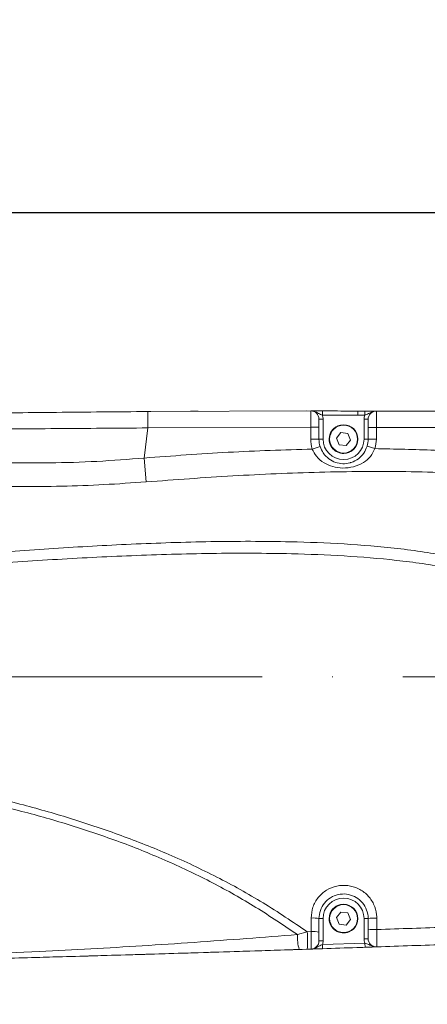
# Model space of a CAD drawing. Header units: millimetres. Extents: x 35469 to 44263, y -24881 to -16268.
# Tile 83 of 231: x 39683 to 39782, y -17989 to -17749. Entities that reach past the tile are written whole.
import ezdxf

# ---------------------------------------------------------------- set-up
doc = ezdxf.new("R2010")
doc.units = ezdxf.units.MM
doc.header["$LTSCALE"] = 0.3175
doc.linetypes.add('ACAD_ISO10W100', pattern=[18, 12, -3, 0, -3])
for name, color, linetype, lineweight in [('1轮廓实线层', 7, 'Continuous', 18), ('7标注层', 4, 'Continuous', 13), ('中心线', 4, 'ACAD_ISO10W100', 20)]:
    doc.layers.add(name, color=color, linetype=linetype, lineweight=lineweight)
doc.styles.add('标准汉字', font='gbenor.shx', dxfattribs={"bigfont": 'gbcbig.shx'})
doc.dimstyles.new('M1：18', dxfattribs={"dimscale": 18, "dimtxt": 3.5, "dimasz": 2.5, "dimexe": 2, "dimexo": 0, "dimgap": 1.5, "dimtad": 1, "dimdec": 1, "dimdsep": 46, "dimtxsty": '标准汉字', "dimcen": 5, "dimdle": 5, "dimclrd": 1, "dimclre": 1, "dimclrt": 256, "dimadec": 4, "dimazin": 2, "dimtfac": 1, "dimtdec": 1, "dimtmove": 0, "dimatfit": 3, "dimfxl": 1, "dimtolj": 1, "dimarcsym": 0})

# ---------------------------------------------------------------- blocks, each defined once
blk = doc.blocks.new('*D28')
at = {"layer": '7标注层', "color": 1, "lineweight": -2, "ltscale": 18, "transparency": 16777216}
for p, q in [((38753.98, -17970.42), (38753.98, -17602.95)), ((39813.98, -17831.5), (39813.98, -17602.95)), ((38798.98, -17638.95), (39768.98, -17638.95))]:
    blk.add_line(p, q, dxfattribs=at)
at = {"layer": '7标注层', "color": 1, "transparency": 16777216}
for points in [[(38798.98, -17631.45), (38798.98, -17646.45), (38753.98, -17638.95)], [(39768.98, -17646.45), (39768.98, -17631.45), (39813.98, -17638.95)]]:
    blk.add_solid(points, dxfattribs=at)
at = {"layer": 'Defpoints', "color": 0, "transparency": 16777216}
for p in [(39813.98, -17638.95), (39813.98, -17831.5), (38753.98, -17970.42)]:
    blk.add_point(p, dxfattribs=at)
at = {"layer": '7标注层', "transparency": 16777216, "insert": (39283.98, -17580.45), "char_height": 63, "attachment_point": 5, "style": '标准汉字'}
blk.add_mtext('\\A1;1060', dxfattribs=at)
blk = doc.blocks.new('*D44')
at = {"layer": '7标注层', "color": 1, "lineweight": -2, "ltscale": 18, "transparency": 16777216}
for p, q in [((37974.46, -17796.16), (40892.23, -17796.16)), ((40856.23, -18794.5), (40856.23, -17841.16)), ((40604.54, -18839.5), (40892.23, -18839.5))]:
    blk.add_line(p, q, dxfattribs=at)
at = {"layer": '7标注层', "color": 1, "transparency": 16777216}
for points in [[(40863.73, -17841.16), (40848.73, -17841.16), (40856.23, -17796.16)], [(40848.73, -18794.5), (40863.73, -18794.5), (40856.23, -18839.5)]]:
    blk.add_solid(points, dxfattribs=at)
at = {"layer": 'Defpoints', "color": 0, "transparency": 16777216}
for p in [(37974.46, -17796.16), (40856.23, -17796.16), (40604.54, -18839.5)]:
    blk.add_point(p, dxfattribs=at)
at = {"layer": '7标注层', "transparency": 16777216, "insert": (40797.73, -18317.83), "char_height": 63, "attachment_point": 5, "rotation": 90, "style": '标准汉字'}
blk.add_mtext('\\A1;1043.3', dxfattribs=at)
blk = doc.blocks.new('*D45')
at = {"layer": '7标注层', "color": 1, "lineweight": -2, "ltscale": 18, "transparency": 16777216}
for p, q in [((38753.98, -16988.93), (41035.05, -16988.93)), ((40999.05, -17033.93), (40999.05, -18794.5)), ((40604.54, -18839.5), (41035.05, -18839.5))]:
    blk.add_line(p, q, dxfattribs=at)
at = {"layer": '7标注层', "color": 1, "transparency": 16777216}
for points in [[(41006.55, -17033.93), (40991.55, -17033.93), (40999.05, -16988.93)], [(40991.55, -18794.5), (41006.55, -18794.5), (40999.05, -18839.5)]]:
    blk.add_solid(points, dxfattribs=at)
at = {"layer": 'Defpoints', "color": 0, "transparency": 16777216}
for p in [(38753.98, -16988.93), (40604.54, -18839.5), (40999.05, -18839.5)]:
    blk.add_point(p, dxfattribs=at)
at = {"layer": '7标注层', "transparency": 16777216, "insert": (40940.55, -17914.21), "char_height": 63, "attachment_point": 5, "rotation": 90, "style": '标准汉字'}
blk.add_mtext('\\A1;1850.6', dxfattribs=at)

msp = doc.modelspace()

# ---------------------------------------------------------------- linework, layer by layer
at = {"layer": '1轮廓实线层', "ltscale": 18}
for p, q in [((39708.009, -17844.819), (39705.415, -17844.843)), ((39714.95, -17844.763), (39708.009, -17844.819)), ((39714.224, -17844.766), (39753.988, -17844.604)), ((39714.257, -17848.766), (39714.224, -17844.766)), ((39724.672, -17844.69), (39726.476, -17844.676)), ((39765.438, -17844.666), (39752.961, -17844.608)), ((39756.818, -17844.613), (39756.814, -17845.613)), ((39765.438, -17844.666), (39767.154, -17844.666)), ((39767.154, -17844.666), (39767.154, -17845.666)), ((39769.983, -17844.666), (39769.983, -17848.666)), ((39769.983, -17844.666), (39838.063, -17844.666)), ((39755.983, -17846.604), (39755.983, -17848.604)), ((39756.983, -17846.604), (39755.983, -17846.604)), ((39756.983, -17846.604), (39756.983, -17851.495)), ((39767.154, -17845.666), (39765.433, -17845.666)), ((39766.983, -17846.666), (39767.983, -17846.666)), ((39766.983, -17851.495), (39766.983, -17846.666)), ((39767.983, -17848.666), (39767.983, -17846.666)), ((39714.257, -17848.766), (39713.351, -17856.118)), ((39753.983, -17848.604), (39714.257, -17848.766)), ((39755.983, -17848.604), (39753.983, -17848.604)), ((39753.983, -17851.495), (39753.983, -17848.604)), ((39755.983, -17848.604), (39755.983, -17851.495)), ((39761.326, -17849.906), (39760.278, -17851.269)), ((39763.031, -17850.132), (39761.326, -17849.906)), ((39767.983, -17851.495), (39767.983, -17848.666)), ((39767.983, -17848.666), (39769.983, -17848.666)), ((39838.063, -17848.666), (39769.983, -17848.666)), ((39769.983, -17848.666), (39769.983, -17851.495)), ((39755.983, -17851.495), (39753.983, -17851.495)), ((39756.983, -17851.495), (39755.983, -17851.495)), ((39760.278, -17851.269), (39760.935, -17852.859)), ((39762.64, -17853.085), (39763.688, -17851.721)), ((39763.688, -17851.721), (39763.031, -17850.132)), ((39766.983, -17851.495), (39767.983, -17851.495)), ((39767.983, -17851.495), (39769.983, -17851.495)), ((39756.265, -17853.313), (39754.359, -17853.919)), ((39760.935, -17852.859), (39762.64, -17853.085)), ((39767.725, -17853.236), (39769.639, -17853.816)), ((39713.351, -17856.118), (39713.829, -17861.926)), ((39761.326, -17966.906), (39760.278, -17968.269)), ((39763.031, -17967.132), (39761.326, -17966.906)), ((39763.688, -17968.721), (39763.031, -17967.132)), ((39754.066, -17971.678), (39754.065, -17968.365)), ((39755.983, -17968.495), (39755.983, -17971.811)), ((39756.983, -17968.495), (39755.983, -17968.495)), ((39756.983, -17968.495), (39756.983, -17973.943)), ((39760.278, -17968.269), (39760.935, -17969.859)), ((39760.935, -17969.859), (39762.64, -17970.085)), ((39762.64, -17970.085), (39763.688, -17968.721)), ((39766.983, -17973.404), (39766.983, -17968.495)), ((39766.983, -17968.495), (39767.983, -17968.495)), ((39767.983, -17971.283), (39767.983, -17968.495)), ((39770.097, -17968.376), (39770.1, -17971.158)), ((39753.147, -17971.708), (39750.724, -17972.419)), ((39753.147, -17971.708), (39754.066, -17971.678)), ((39755.983, -17971.811), (39755.983, -17973.943)), ((39767.983, -17971.283), (39767.983, -17973.404)), ((39756.983, -17973.943), (39755.983, -17973.943)), ((39756.843, -17974.849), (39767.19, -17974.5)), ((39756.876, -17975.848), (39756.843, -17974.849)), ((39766.983, -17973.404), (39767.983, -17973.404)), ((39767.224, -17975.499), (39767.19, -17974.5)), ((39751.151, -17976.038), (39753.117, -17975.973)), ((39754.049, -17975.942), (39753.117, -17975.973)), ((39756.501, -17975.858), (39761.095, -17975.706)), ((39763.014, -17975.642), (39775.148, -17975.226))]:
    msp.add_line(p, q, dxfattribs=at)
for centre, radius in [((39761.983, -17851.495), 3.5), ((39761.983, -17851.495), 3.4), ((39761.983, -17968.495), 3.5), ((39761.983, -17968.495), 3.4)]:
    msp.add_circle(centre, radius, dxfattribs=at)
at = {"layer": '1轮廓实线层', "lineweight": 20, "ltscale": 18}
for centre, radius, start, end in [((39753.983, -17846.604), 2, 0, 89.86215), ((39769.983, -17846.666), 2, 90, 180), ((39753.983, -17846.604), 3, 0, 19.29404), ((39769.983, -17846.666), 3, 160.52878, 180), ((39761.983, -17851.495), 3.5, 112.44828, 180), ((39761.983, -17851.495), 8, 180, 197.63269), ((39761.983, -17851.495), 6, 180, 197.63269), ((39761.983, -17851.495), 5, 180, 0), ((39761.983, -17851.495), 3.5, 180, 292.44828), ((39761.983, -17851.495), 6, 343.13694, 0), ((39761.983, -17851.495), 8, 343.13694, 0), ((39761.983, -17968.495), 5, 0, 180), ((39761.983, -17968.495), 3.5, 112.44828, 180), ((39754.529, -17975.708), 7.358, 78.60334, 93.61924), ((39761.983, -17968.495), 3.5, 180, 292.44828), ((39769.55, -17977.458), 9.099, 86.55358, 99.91759), ((39762.374, -17972.882), 11.659, 177.7234, 195.70571), ((39727.652, -17973.662), 25.569, 354.81445, 4.38237), ((39754.53, -17978.864), 7.201, 78.35654, 93.69371), ((39769.552, -17979.917), 8.776, 86.41966, 100.29738), ((39753.983, -17973.943), 2, 271.89787, 0), ((39753.983, -17973.943), 3, 342.43236, 0), ((39769.983, -17973.404), 3, 180, 201.42625), ((39769.983, -17973.404), 2, 180, 271.96038)]:
    msp.add_arc(centre, radius, start, end, dxfattribs=at)
at = {"layer": '1轮廓实线层', "ltscale": 18}
for points, knots in [([(39669.964, -17845.18), (39673.619, -17845.145), (39680.934, -17845.075), (39691.984, -17844.967), (39703.086, -17844.861), (39710.51, -17844.798), (39714.224, -17844.766)], [0, 0, 0, 0, 24478.1454709, 48989.4664195, 73601.172511, 98246.5417936, 98246.5417936, 98246.5417936, 98246.5417936]), ([(39753.983, -17848.604), (39753.983, -17848.154), (39753.985, -17847.255), (39753.986, -17846.056), (39753.987, -17845.152), (39753.988, -17844.672), (39753.988, -17844.624), (39753.988, -17844.604)], [0, 0, 0, 0, 24971.2372655, 49942.4869233, 74913.7213354, 99884.9030927, 116310.6033339, 116310.6033339, 116310.6033339, 116310.6033339]), ([(39756.814, -17845.613), (39756.666, -17845.565), (39756.335, -17845.458), (39755.689, -17845.127), (39755.07, -17844.785), (39754.413, -17844.629), (39754.134, -17844.605), (39753.991, -17844.604), (39753.988, -17844.604)], [0, 0, 0, 0, 20593.1813204, 45991.5077362, 101886.8255674, 120807.2771746, 140552.8386172, 140962.7812179, 140962.7812179, 140962.7812179, 140962.7812179]), ([(39753.988, -17844.604), (39753.989, -17844.604), (39754.062, -17844.604), (39754.205, -17844.605), (39754.611, -17844.606), (39755.185, -17844.607), (39756.044, -17844.61), (39756.564, -17844.612), (39756.818, -17844.613)], [0, 0, 0, 0, 349.6456381, 14701.5874869, 29042.547915, 80171.2503587, 111240.6808232, 140972.2077321, 140972.2077321, 140972.2077321, 140972.2077321]), ([(39756.818, -17844.613), (39757.485, -17844.616), (39760.358, -17844.627), (39763.231, -17844.649), (39765.438, -17844.666)], [0, 0, 0, 0, 12844.2216779, 55357.1971583, 55357.1971583, 55357.1971583, 55357.1971583]), ([(39765.438, -17844.666), (39765.438, -17844.677), (39765.438, -17844.699), (39765.437, -17844.872), (39765.436, -17845.126), (39765.435, -17845.386), (39765.434, -17845.57), (39765.434, -17845.644), (39765.433, -17845.666)], [0, 0, 0, 0, 30252.0655023, 60504.126461, 90756.3188532, 121008.7876911, 134846.8991122, 140935.4925591, 140935.4925591, 140935.4925591, 140935.4925591]), ([(39769.983, -17844.666), (39769.98, -17844.666), (39769.836, -17844.666), (39769.558, -17844.69), (39768.9, -17844.845), (39768.281, -17845.185), (39767.635, -17845.514), (39767.303, -17845.619), (39767.154, -17845.666)], [0, 0, 0, 0, 409.955066, 20157.6234441, 39079.6304642, 94958.9168135, 120340.0643839, 140926.9046222, 140926.9046222, 140926.9046222, 140926.9046222]), ([(39767.154, -17844.666), (39767.409, -17844.666), (39767.929, -17844.666), (39768.787, -17844.666), (39769.36, -17844.666), (39769.766, -17844.666), (39769.909, -17844.666), (39769.981, -17844.666), (39769.983, -17844.666)], [0, 0, 0, 0, 29721.4288659, 60768.808895, 111881.4668827, 126223.2335865, 140576.1049561, 140925.7994723, 140925.7994723, 140925.7994723, 140925.7994723]), ([(39765.433, -17845.666), (39764.767, -17845.661), (39761.894, -17845.636), (39759.021, -17845.623), (39756.814, -17845.613)], [0, 0, 0, 0, 12844.7667467, 55355.7738165, 55355.7738165, 55355.7738165, 55355.7738165]), ([(39714.257, -17848.766), (39710.542, -17848.791), (39703.108, -17848.842), (39691.954, -17848.929), (39680.802, -17849.018), (39673.396, -17849.076), (39669.691, -17849.105)], [0, 0, 0, 0, 24474.9378835, 48982.6121661, 73589.3920711, 98229.4375423, 98229.4375423, 98229.4375423, 98229.4375423]), ([(39713.351, -17856.118), (39720.175, -17855.601), (39733.828, -17854.567), (39747.513, -17854.135), (39754.359, -17853.919)], [0, 0, 0, 0, 27635.7864852, 55294.7560576, 55294.7560576, 55294.7560576, 55294.7560576]), ([(39769.639, -17853.816), (39769.312, -17854.477), (39768.642, -17855.833), (39766.788, -17857.342), (39764.458, -17858.354), (39761.839, -17858.661), (39759.342, -17858.289), (39757.143, -17857.334), (39755.342, -17855.881), (39754.662, -17854.524), (39754.359, -17853.919)], [0, 0, 0, 0, 21003.3668303, 43073.981301, 68317.9066902, 94534.720255, 117638.236279, 140181.0419976, 164146.9724112, 183470.9866449, 183470.9866449, 183470.9866449, 183470.9866449]), ([(39756.265, -17853.313), (39756.491, -17853.856), (39756.987, -17855.045), (39758.321, -17856.366), (39759.969, -17857.245), (39761.789, -17857.586), (39763.103, -17857.424), (39764.402, -17857.034), (39765.628, -17856.381), (39766.996, -17855.016), (39767.482, -17853.827), (39767.725, -17853.236)], [0, 0, 0, 0, 22817.9079709, 49964.549381, 74218.0678087, 97958.4934199, 121392.1799146, 124818.9835129, 151899.2041233, 176862.1902789, 201628.1133189, 201628.1133189, 201628.1133189, 201628.1133189]), ([(39769.639, -17853.816), (39774.482, -17853.911), (39784.167, -17854.102), (39798.239, -17854.992), (39811.823, -17856.503), (39824.854, -17858.818), (39836.001, -17861.621), (39845.332, -17864.471), (39852.911, -17867.113), (39860.317, -17870.21), (39867.419, -17873.885), (39872.734, -17877.285), (39875.57, -17879.547), (39876.333, -17880.156)], [0, 0, 0, 0, 31697.3317618, 63392.8525127, 92235.8897219, 121104.0938933, 149934.8412484, 167395.4714589, 184938.9503442, 202449.8800877, 219872.0311916, 237230.4743058, 243612.8242978, 243612.8242978, 243612.8242978, 243612.8242978]), ([(39667.674, -17856.76), (39671.432, -17856.941), (39678.956, -17857.305), (39690.361, -17857.352), (39701.842, -17857.019), (39709.511, -17856.419), (39713.351, -17856.118)], [0, 0, 0, 0, 24363.5945551, 48790.6512516, 73420.7932318, 98122.0375118, 98122.0375118, 98122.0375118, 98122.0375118]), ([(39713.829, -17861.926), (39710.398, -17862.171), (39703.537, -17862.661), (39693.209, -17863.025), (39682.872, -17863.107), (39672.47, -17862.891), (39662.048, -17862.395), (39651.603, -17861.642), (39641.217, -17860.667), (39634.369, -17859.87), (39630.945, -17859.471)], [0, 0, 0, 0, 22552.6614964, 45105.0594938, 67816.3509152, 90527.762958, 113720.4456935, 136913.4268442, 160262.0083484, 183611.0336946, 183611.0336946, 183611.0336946, 183611.0336946]), ([(39877.845, -17885.379), (39876.952, -17884.57), (39875.159, -17882.943), (39871.465, -17880.302), (39866.781, -17877.503), (39861.055, -17874.732), (39854.102, -17871.872), (39845.909, -17869.01), (39836.52, -17866.308), (39827.078, -17864.053), (39817.563, -17862.293), (39807.937, -17861.037), (39794.473, -17859.902), (39777.192, -17859.255), (39756.089, -17859.465), (39734.96, -17860.372), (39720.873, -17861.408), (39713.829, -17861.926)], [0, 0, 0, 0, 7015.3618466, 14088.8813452, 26409.8081272, 38762.2876805, 51108.8745288, 70193.9449838, 89283.3654106, 108003.2725677, 126722.3270409, 145625.1658108, 164530.674343, 205413.9296727, 246304.5609027, 287441.3144482, 328580.1067895, 328580.1067895, 328580.1067895, 328580.1067895]), ([(39593.983, -17886.395), (39597.331, -17886.08), (39604.028, -17885.451), (39614.254, -17884.504), (39624.574, -17883.558), (39637.712, -17882.375), (39653.661, -17880.979), (39672.44, -17879.462), (39691.275, -17878.125), (39710.33, -17877.068), (39729.581, -17876.409), (39746.904, -17876.404), (39762.102, -17876.976), (39775.147, -17878.071), (39786.848, -17879.756), (39797.145, -17882.037), (39806.031, -17884.704), (39816.304, -17888.647), (39827.767, -17894.195), (39839.116, -17900.666), (39848.966, -17906.882), (39857.479, -17912.656), (39865.788, -17918.636), (39872.833, -17924.026), (39876.898, -17927.426), (39878.465, -17928.737)], [0, 0, 0, 0, 17348.9365466, 34699.6616702, 52172.5559123, 69646.798989, 100921.8191428, 132200.4987944, 163572.1120965, 194943.6498664, 227166.8985152, 259385.9145497, 281085.2461631, 302790.7915934, 324468.2289417, 339829.1508044, 355209.586145, 370568.5586293, 394512.849648, 418465.0308538, 435535.5832693, 452602.9113154, 470015.5706527, 487418.5881472, 498340.2065172, 498340.2065172, 498340.2065172, 498340.2065172]), ([(39878.165, -17930.105), (39876.396, -17928.752), (39872.115, -17925.479), (39864.881, -17920.331), (39856.54, -17914.642), (39847.919, -17909.013), (39838.105, -17902.993), (39827.081, -17896.823), (39816, -17891.472), (39805.856, -17887.556), (39796.811, -17884.841), (39786.483, -17882.584), (39774.891, -17880.96), (39762.102, -17879.908), (39747.053, -17879.33), (39729.769, -17879.283), (39710.321, -17879.868), (39690.947, -17880.857), (39671.636, -17882.15), (39652.349, -17883.647), (39634.718, -17885.143), (39618.78, -17886.541), (39605.697, -17887.705), (39597.507, -17888.439), (39593.983, -17888.754)], [0, 0, 0, 0, 11534.0220577, 27898.8058394, 44271.439859, 61016.7872917, 77765.4369487, 99740.0556266, 121708.2793386, 136805.4813317, 151924.6213693, 167022.8546501, 187545.7044389, 208093.8997772, 228637.1114149, 259867.8168718, 291102.2334167, 322099.1700411, 353096.064162, 384177.7903897, 415255.262096, 438543.3208566, 461886.319546, 479516.0372313, 479516.0372313, 479516.0372313, 479516.0372313]), ([(39593.983, -17929.433), (39596.832, -17929.539), (39604.119, -17929.809), (39612.713, -17930.296), (39623.527, -17931.059), (39631.788, -17931.785), (39643.44, -17933.09), (39650.613, -17934.068), (39660.42, -17935.64), (39670.24, -17937.454), (39683.395, -17940.546), (39695.916, -17944.136), (39707.775, -17948.149), (39719.546, -17952.794), (39731.118, -17958.239), (39742.431, -17964.495), (39749.576, -17969.305), (39753.147, -17971.708)], [0, 0, 0, 0, 17310.914182, 44281.498517, 51352.0852677, 81686.3770195, 93203.3924107, 120334.7384229, 124147.020236, 151430.3362971, 178782.4756218, 203157.424772, 227545.1031683, 251914.5738846, 277043.6147122, 302202.7809451, 327331.3972944, 327331.3972944, 327331.3972944, 327331.3972944]), ([(39750.724, -17972.419), (39747.376, -17970.151), (39740.677, -17965.612), (39730.089, -17959.664), (39719.014, -17954.348), (39707.477, -17949.719), (39695.573, -17945.67), (39683.049, -17942.108), (39669.913, -17939.103), (39655.597, -17936.597), (39642.269, -17934.927), (39630.014, -17933.826), (39618.687, -17933.086), (39606.616, -17932.555), (39598.199, -17932.39), (39593.983, -17932.307)], [0, 0, 0, 0, 20848.009514, 41718.726549, 62564.7398107, 84173.8857961, 105801.7231411, 127416.3954167, 151354.5532337, 175365.0005483, 202535.0652356, 220909.0991493, 239309.4406831, 261785.6207927, 284341.9926313, 284341.9926313, 284341.9926313, 284341.9926313]), ([(39754.065, -17968.365), (39754.153, -17967.464), (39754.331, -17965.662), (39755.718, -17963.268), (39757.76, -17961.451), (39760.309, -17960.42), (39763.051, -17960.289), (39765.682, -17961.071), (39767.905, -17962.674), (39769.464, -17964.912), (39770.05, -17966.937), (39770.088, -17968.102), (39770.097, -17968.376)], [0, 0, 0, 0, 24065.1054218, 48130.5883284, 72227.6814424, 96334.8602131, 120425.518896, 144477.7686003, 168474.3665603, 192409.777867, 216304.2074471, 223649.8871235, 223649.8871235, 223649.8871235, 223649.8871235]), ([(39767.983, -17968.495), (39767.976, -17968.29), (39767.949, -17967.416), (39767.513, -17965.895), (39766.349, -17964.213), (39764.685, -17963.009), (39762.715, -17962.424), (39760.66, -17962.525), (39758.751, -17963.302), (39757.222, -17964.668), (39756.183, -17966.466), (39756.05, -17967.819), (39755.983, -17968.495)], [0, 0, 0, 0, 7359.8327819, 31270.4026562, 55173.9469012, 79108.6061536, 103097.5187363, 127149.0925195, 151255.0053643, 175387.6534727, 199509.6293435, 223626.8722402, 223626.8722402, 223626.8722402, 223626.8722402]), ([(39770.1, -17971.158), (39775.849, -17970.975), (39787.353, -17970.607), (39804.597, -17970.109), (39818.931, -17969.782), (39830.342, -17969.605), (39835.996, -17969.537), (39838.823, -17969.503)], [0, 0, 0, 0, 28522.8825615, 57068.1629993, 85757.7178455, 100164.3043967, 114570.0719403, 114570.0719403, 114570.0719403, 114570.0719403]), ([(39647.065, -17978.004), (39650.502, -17977.899), (39664.149, -17977.481), (39681.889, -17976.81), (39700.315, -17975.89), (39712.853, -17975.153), (39725.498, -17974.319), (39738.101, -17973.38), (39746.576, -17972.735), (39750.724, -17972.419)], [0, 0, 0, 0, 15607.3963568, 61983.0336008, 81136.4895083, 100301.5089627, 119443.5034266, 138565.5357591, 156895.2314563, 156895.2314563, 156895.2314563, 156895.2314563]), ([(39754.049, -17975.942), (39754.058, -17975.897), (39754.076, -17975.808), (39754.091, -17975.118), (39754.094, -17974.104), (39754.085, -17972.897), (39754.072, -17972.063), (39754.066, -17971.678)], [0, 0, 0, 0, 23646.4291488, 47301.9801128, 70938.5156199, 94556.4272683, 114741.6287622, 114741.6287622, 114741.6287622, 114741.6287622]), ([(39770.1, -17971.158), (39770.107, -17971.609), (39770.121, -17972.51), (39770.124, -17973.747), (39770.111, -17974.711), (39770.086, -17975.301), (39770.062, -17975.371), (39770.051, -17975.403)], [0, 0, 0, 0, 23676.9422623, 47361.3231345, 71024.7025926, 94687.1679971, 114719.7675194, 114719.7675194, 114719.7675194, 114719.7675194]), ([(39754.049, -17975.942), (39754.052, -17975.942), (39754.196, -17975.937), (39754.473, -17975.904), (39755.125, -17975.728), (39755.733, -17975.367), (39756.368, -17975.017), (39756.696, -17974.901), (39756.843, -17974.849)], [0, 0, 0, 0, 404.3664211, 19882.5834592, 38546.4729298, 93666.6008484, 118704.2575896, 139011.4049662, 139011.4049662, 139011.4049662, 139011.4049662]), ([(39767.19, -17974.5), (39767.34, -17974.542), (39767.675, -17974.636), (39768.333, -17974.943), (39768.963, -17975.262), (39769.626, -17975.394), (39769.905, -17975.408), (39770.048, -17975.403), (39770.051, -17975.403)], [0, 0, 0, 0, 20302.5631496, 45334.485297, 100442.1235646, 119101.8600683, 138575.7476524, 138980.0237539, 138980.0237539, 138980.0237539, 138980.0237539]), ([(39837.97, -17972.94), (39835.213, -17973.044), (39829.697, -17973.254), (39818.523, -17973.673), (39804.38, -17974.193), (39787.263, -17974.808), (39775.791, -17975.205), (39770.051, -17975.403)], [0, 0, 0, 0, 14215.7753704, 28432.3180997, 56991.5332794, 85771.3095779, 114580.4472969, 114580.4472969, 114580.4472969, 114580.4472969]), ([(39657.422, -17978.749), (39662.465, -17978.625), (39672.948, -17978.366), (39689.285, -17977.926), (39706.857, -17977.426), (39725.702, -17976.856), (39741.579, -17976.355), (39751.179, -17976.035), (39754.064, -17975.939)], [0, 0, 0, 0, 21750.6855351, 45224.401482, 70475.977625, 97560.2514723, 126532.0676181, 138980.6202353, 138980.6202353, 138980.6202353, 138980.6202353]), ([(39751.151, -17976.038), (39747.102, -17976.17), (39738.758, -17976.443), (39726.304, -17976.835), (39709.512, -17977.348), (39686.871, -17978.001), (39668.113, -17978.491), (39657.648, -17978.743), (39657.422, -17978.749)], [0, 0, 0, 0, 17565.8453857, 36196.733384, 54835.9014962, 92280.8705224, 138035.5270421, 139042.8373957, 139042.8373957, 139042.8373957, 139042.8373957]), ([(39756.876, -17975.848), (39756.622, -17975.856), (39756.102, -17975.874), (39755.245, -17975.902), (39754.672, -17975.921), (39754.266, -17975.935), (39754.123, -17975.94), (39754.051, -17975.942), (39754.049, -17975.942)], [0, 0, 0, 0, 29316.7032442, 59942.9686208, 110359.6629482, 124505.3554183, 138661.9852132, 139006.8950259, 139006.8950259, 139006.8950259, 139006.8950259]), ([(39767.224, -17975.499), (39766.558, -17975.522), (39763.109, -17975.639), (39759.659, -17975.755), (39756.876, -17975.848)], [0, 0, 0, 0, 10545.3427652, 54592.3260991, 54592.3260991, 54592.3260991, 54592.3260991]), ([(39770.051, -17975.403), (39770.05, -17975.403), (39769.977, -17975.405), (39769.834, -17975.41), (39769.429, -17975.424), (39768.856, -17975.444), (39767.998, -17975.473), (39767.478, -17975.491), (39767.224, -17975.499)], [0, 0, 0, 0, 344.8380179, 14498.5142295, 28641.2549675, 79047.227863, 109666.9100923, 138977.4159703, 138977.4159703, 138977.4159703, 138977.4159703])]:
    msp.add_open_spline(points, degree=3, knots=knots, dxfattribs=at)
at = {"layer": '7标注层', "ltscale": 18}
msp.add_arc((38753.983, -18839.495), 1850.561, 300, 182, dxfattribs=at)
at = {"layer": '中心线', "ltscale": 18}
msp.add_line((38643.818, -17909.495), (39977.136, -17909.495), dxfattribs=at)

# ---------------------------------------------------------------- dimensions: what is measured, and where the dimension line sits
at = {"layer": '7标注层', "ltscale": 18}
for base, p1, p2, angle, picture, middle in [((40999.054, -18839.495), (38753.983, -16988.935), (40604.544, -18839.495), 270, '*D45', (40940.554, -17914.215)), ((40856.231, -17796.156), (40604.544, -18839.495), (37974.458, -17796.156), 90, '*D44', (40797.731, -18317.826))]:
    dim = msp.add_linear_dim(base=base, p1=p1, p2=p2, angle=angle, dimstyle='M1：18', override={"dimsah": 1, "dimtzin": 8}, dxfattribs=at)
    dim.commit()
    dim.dimension.update_dxf_attribs({"geometry": picture, "text_midpoint": middle})
dim = msp.add_linear_dim(base=(39813.983, -17638.946), p1=(38753.983, -17970.421), p2=(39813.983, -17831.498), dimstyle='M1：18', override={"dimsah": 1, "dimtzin": 8}, dxfattribs=at)
dim.commit()
dim.dimension.update_dxf_attribs({"geometry": '*D28', "text_midpoint": (39283.983, -17580.446)})

doc.saveas('drawing.dxf')
